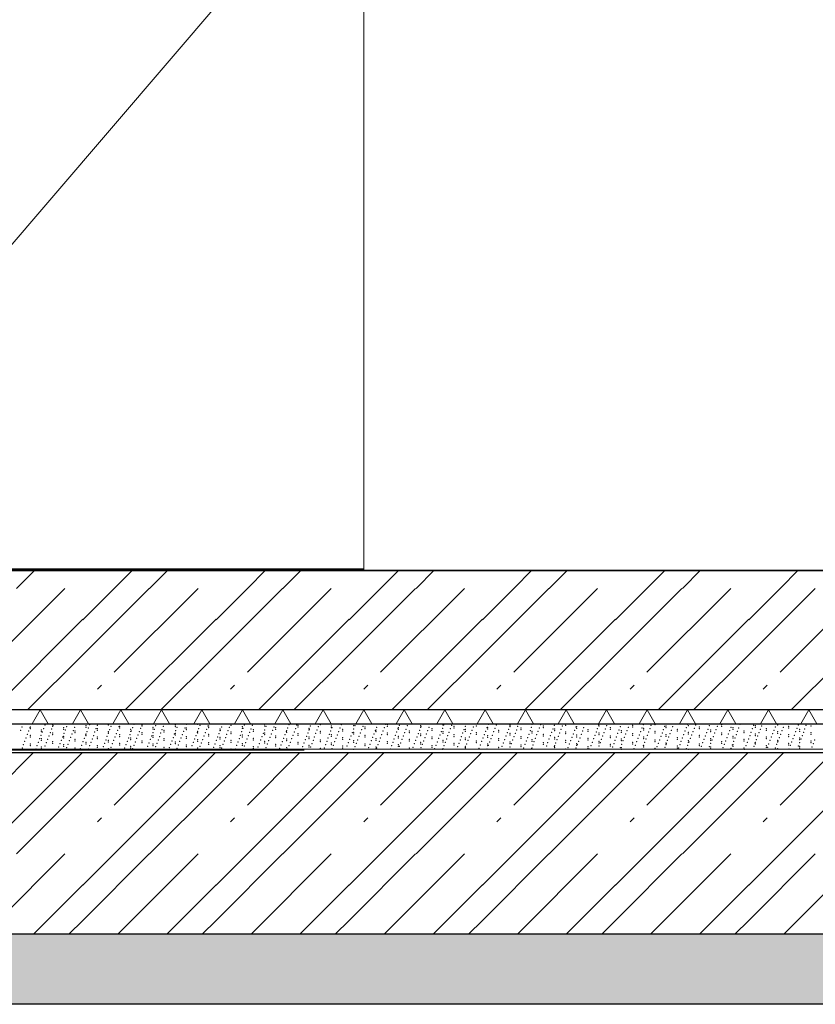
# Model space of a CAD drawing. Header units: millimetres. Extents: x 1798021 to 1815325, y -2500 to 6534.
# Tile 19 of 98: x 1804906 to 1806042, y -120 to 1285. Entities that reach past the tile are written whole.
import ezdxf

# ---------------------------------------------------------------- set-up
doc = ezdxf.new("R2010")
doc.units = ezdxf.units.MM
doc.header["$MEASUREMENT"] = 0
doc.linetypes.add('Wipeout_Contour', pattern=[1000, 0, -1000])
for name, color, linetype in [('2 - ČÁRA HLAVNÍ.2D', 7, 'Continuous'), ('3 - ZÁKLADOVÉ DESKY.3D', 7, 'Continuous'), ('4 - PODLAHY.3D', 7, 'Continuous'), ('4 - ZDIVO - STĚNY NOSNÉ.3D', 7, 'Continuous'), ('Konstrukce – Dělicí čáry vrstev', 7, 'Continuous'), ('Nové_4 - ZDIVO - STĚNY NENOSNÉ.3D', 7, 'Continuous'), ('Nové_Otvory – Dveře', 7, 'Continuous'), ('Nové_Výplně - Povrchové', 7, 'Continuous'), ('Výplně - Povrchové', 7, 'Continuous'), ('Výplně – Řezové', 7, 'Continuous')]:
    doc.layers.add(name, color=color, linetype=linetype)
doc.linetypes.add('ČÁRA HYDROIZOLACE', pattern='A,0,[2,A ŘEZ A-A´1.Shx,S=3.968254,R=0,X=0,Y=0.0125],-500,0', length=500)

# ---------------------------------------------------------------- blocks, each defined once
blk = doc.blocks.new('*X8', base_point=(1118812.4, 0))
at = {"layer": 'Výplně – Řezové', "color": 7, "linetype": 'Continuous', "lineweight": 0}
for p, q in [((1804901.9, 473.5), (1804928.4, 500)), ((1805041.3, 473.5), (1805067.8, 500)), ((1805091.9, 473.5), (1805118.4, 500)), ((1805231.3, 473.5), (1805257.8, 500)), ((1805281.9, 473.5), (1805308.4, 500)), ((1805421.3, 473.5), (1805447.8, 500)), ((1805471.9, 473.5), (1805498.4, 500)), ((1805611.3, 473.5), (1805637.8, 500)), ((1805661.9, 473.5), (1805688.4, 500)), ((1805801.3, 473.5), (1805827.8, 500)), ((1805851.9, 473.5), (1805878.4, 500)), ((1805991.3, 473.5), (1806017.8, 500)), ((1804851.3, 353.8), (1804971, 473.5)), ((1804996.6, 428.8), (1805041.3, 473.5)), ((1804996.6, 378.8), (1805091.3, 473.5)), ((1805041.3, 353.8), (1805161, 473.5)), ((1805186.6, 428.8), (1805231.3, 473.5)), ((1805186.6, 378.8), (1805281.3, 473.5)), ((1805231.3, 353.8), (1805351, 473.5)), ((1805376.6, 428.8), (1805421.3, 473.5)), ((1805376.6, 378.8), (1805471.3, 473.5)), ((1805421.3, 353.8), (1805541, 473.5)), ((1805566.6, 428.8), (1805611.3, 473.5)), ((1805566.6, 378.8), (1805661.3, 473.5)), ((1805611.3, 353.8), (1805731, 473.5)), ((1805756.6, 428.8), (1805801.3, 473.5)), ((1805756.6, 378.8), (1805851.3, 473.5)), ((1805801.3, 353.8), (1805921, 473.5)), ((1805946.6, 428.8), (1805991.3, 473.5)), ((1805946.6, 378.8), (1806041.3, 473.5)), ((1805991.3, 353.8), (1806111, 473.5)), ((1804867.2, 300), (1804996.6, 429.4)), ((1805057.2, 300), (1805186.6, 429.4)), ((1805247.2, 300), (1805376.6, 429.4)), ((1805437.2, 300), (1805566.6, 429.4)), ((1805627.2, 300), (1805756.6, 429.4)), ((1805817.2, 300), (1805946.6, 429.4)), ((1806007.2, 300), (1806136.6, 429.4)), ((1804917.8, 300), (1804996.6, 378.8)), ((1805107.8, 300), (1805186.6, 378.8)), ((1805297.8, 300), (1805376.6, 378.8)), ((1805487.8, 300), (1805566.6, 378.8)), ((1805677.8, 300), (1805756.6, 378.8)), ((1805867.8, 300), (1805946.6, 378.8)), ((1805017.3, 329.9), (1805023, 335.5)), ((1805207.3, 329.9), (1805213, 335.5)), ((1805397.3, 329.9), (1805403, 335.5)), ((1805587.3, 329.9), (1805593, 335.5)), ((1805777.3, 329.9), (1805783, 335.5)), ((1805967.3, 329.9), (1805973, 335.5))]:
    blk.add_line(p, q, dxfattribs=at)
blk = doc.blocks.new('Řez_4', base_point=(1118812.4, 0))
at = {"layer": 'Výplně – Řezové', "linetype": 'Continuous', "lineweight": 0, "true_color": 0x000000}
h = blk.add_hatch(dxfattribs=at)
h.set_pattern_fill('IZOLACE_TEPELNÁ_TUHÁ', color=18, style=0, pattern_type=2)
h.set_pattern_definition([(60, (1118812.397, 0), (-43.3012702, 25), []), (120, (1118812.397, 0), (43.3012702, 25), [])])
h.paths.add_polyline_path([(1800896.5, 300), (1800896.5, 280.3), (1812756.5, 280.3), (1812756.5, 300)])
at = {"layer": '3 - ZÁKLADOVÉ DESKY.3D', "color": 7, "linetype": 'Continuous', "lineweight": 60}
blk.add_line((1812756.5, 500), (1800896.5, 500), dxfattribs=at)
at = {"layer": '3 - ZÁKLADOVÉ DESKY.3D', "color": 7, "linetype": 'Continuous', "lineweight": 0}
blk.add_line((1812756.5, 280.3), (1800896.5, 280.3), dxfattribs=at)
at = {"layer": 'Konstrukce – Dělicí čáry vrstev', "color": 7, "linetype": 'Continuous', "lineweight": 30}
blk.add_line((1812756.5, 300), (1800896.5, 300), dxfattribs=at)
at = {"layer": '3 - ZÁKLADOVÉ DESKY.3D', "lineweight": 0}
blk.add_blockref('*X8', (1118812.4, 0), dxfattribs=at)
blk = doc.blocks.new('Řez_20', base_point=(1118812.4, 0))
at = {"color": 254, "linetype": 'Wipeout_Contour', "lineweight": 0, "ltscale": 412533108.0059386}
blk.add_wipeout([(1800920.2, 500), (1804497.5, 500), (1804497.5, 2600), (1805397.5, 2600), (1805397.5, 500), (1806676.5, 500), (1806676.5, 502.5), (1806976.5, 502.5), (1806976.5, 500), (1809927.5, 500), (1809927.5, 2600), (1810827.5, 2600), (1810827.5, 500), (1812755.5, 500), (1812755.5, 2087.6), (1811335.9, 5601.2), (1810067.7, 5400.4), (1810067.7, 5390.2), (1810003.5, 5390.2), (1809953, 5382.2), (1809956.1, 5382.2), (1809956.1, 5304.8), (1809959.7, 5298.2), (1809963, 5291.1), (1809965.8, 5283.8), (1809968.1, 5276.4), (1809970, 5268.8), (1809971.2, 5261.3), (1809972, 5253.7), (1809972.2, 5246.1), (1809971.9, 5238.7), (1809971, 5231.4), (1809969.6, 5224.3), (1809967.7, 5217.4), (1809965.2, 5210.8), (1809962.3, 5204.5), (1809958.9, 5198.5), (1809955, 5192.9), (1809950.7, 5187.8), (1809946, 5183.1), (1809940.9, 5178.9), (1809935.5, 5175.2), (1809929.7, 5172), (1809923.9, 5168.9), (1809923.7, 5168.8), (1809922.5, 5168.1), (1809834.1, 5120.8), (1809834.1, 5120.7), (1809833.9, 5120.6), (1809832.9, 5120.1), (1809826.9, 5117.5), (1809820.6, 5115.4), (1809814.1, 5114), (1809807.5, 5113.1), (1809800.7, 5112.8), (1809793.9, 5113.1), (1809787, 5114), (1809780.2, 5115.4), (1809773.3, 5117.5), (1809766.6, 5120.1), (1809760, 5123.3), (1809753.6, 5127), (1809747.4, 5131.2), (1809741.4, 5135.9), (1809735.7, 5141.1), (1809730.3, 5146.6), (1809725.3, 5152.6), (1809720.7, 5158.9), (1809716.5, 5165.5), (1809712.7, 5172.4), (1809709.4, 5179.5), (1809706.6, 5186.8), (1809704.3, 5194.2), (1809702.5, 5201.8), (1809701.2, 5209.4), (1809700.4, 5216.9), (1809700.2, 5224.5), (1809700.6, 5231.9), (1809701.4, 5239.2), (1809702.8, 5246.3), (1809704.8, 5253.2), (1809707.2, 5259.8), (1809710.1, 5266.1), (1809713.5, 5272.1), (1809717.4, 5277.7), (1809721.7, 5282.8), (1809726.4, 5287.5), (1809731.5, 5291.7), (1809736.9, 5295.4), (1809742.7, 5298.6), (1809743.7, 5299.1), (1809743.7, 5299.1), (1809743.9, 5299.2), (1809774.4, 5315.6), (1809774.4, 5353.9), (1809533.3, 5315.7), (1809533.3, 5305.9), (1809535.7, 5302.8), (1809540.2, 5296.5), (1809544.5, 5289.9), (1809548.4, 5283.2), (1809552, 5276.5), (1809555.2, 5269.7), (1809558, 5262.9), (1809560.4, 5256.1), (1809562.4, 5249.5), (1809563.9, 5242.9), (1809565, 5236.6), (1809565.6, 5230.4), (1809565.8, 5224.4), (1809565.5, 5218.8), (1809564.7, 5213.4), (1809563.5, 5208.5), (1809561.8, 5203.8), (1809559.7, 5199.6), (1809557.2, 5195.9), (1809554.3, 5192.5), (1809550.9, 5189.7), (1809543, 5183.7), (1809542, 5183.1), (1809541, 5182.2), (1809419.6, 5090.7), (1809419.4, 5090.6), (1809419.2, 5090.4), (1809417.9, 5089.4), (1809414.2, 5087.1), (1809410.2, 5085.2), (1809405.8, 5083.9), (1809401.2, 5083.1), (1809396.2, 5082.8), (1809391.1, 5083.1), (1809385.7, 5083.9), (1809380.2, 5085.2), (1809374.5, 5087.1), (1809368.7, 5089.4), (1809362.9, 5092.3), (1809357, 5095.6), (1809351.1, 5099.4), (1809345.3, 5103.6), (1809339.6, 5108.2), (1809333.9, 5113.2), (1809328.4, 5118.5), (1809323.1, 5124.2), (1809318, 5130.1), (1809313.2, 5136.3), (1809308.6, 5142.7), (1809304.4, 5149.2), (1809300.4, 5155.9), (1809296.9, 5162.6), (1809293.7, 5169.4), (1809290.8, 5176.2), (1809288.5, 5183), (1809286.5, 5189.7), (1809285, 5196.2), (1809283.9, 5202.6), (1809283.3, 5208.8), (1809283.1, 5214.7), (1809283.4, 5220.3), (1809284.2, 5225.7), (1809285.4, 5230.7), (1809287.1, 5235.3), (1809289.2, 5239.5), (1809291.7, 5243.3), (1809294.6, 5246.6), (1809297.9, 5249.5), (1809299.3, 5250.5), (1809299.4, 5250.6), (1809299.6, 5250.7), (1809346.7, 5286.2), (1809231.4, 5267.9), (1809234, 5262.9), (1809237.3, 5256.1), (1809240.4, 5249.5), (1809243.3, 5242.9), (1809245.8, 5236.6), (1809248, 5230.4), (1809249.9, 5224.4), (1809251.5, 5218.8), (1809252.7, 5213.4), (1809253.6, 5208.5), (1809254.1, 5203.8), (1809254.3, 5199.6), (1809254.1, 5195.9), (1809253.6, 5192.5), (1809252.7, 5189.7), (1809251.5, 5187.3), (1809249.9, 5185.5), (1809248, 5184.2), (1809238.2, 5178.2), (1809237.6, 5178), (1809235.8, 5176.7), (1809086.8, 5085.2), (1809086.7, 5085.1), (1809086.4, 5084.9), (1809084.8, 5083.9), (1809082.6, 5083.1), (1809080, 5082.8), (1809077.2, 5083.1), (1809074.1, 5083.9), (1809070.7, 5085.2), (1809067.2, 5087.1), (1809063.4, 5089.4), (1809059.4, 5092.3), (1809055.2, 5095.6), (1809051, 5099.4), (1809046.6, 5103.6), (1809042.1, 5108.2), (1809037.5, 5113.2), (1809033, 5118.5), (1809028.4, 5124.2), (1809023.9, 5130.1), (1809019.4, 5136.3), (1809015, 5142.7), (1809010.8, 5149.2), (1809006.6, 5155.9), (1809002.6, 5162.6), (1808998.8, 5169.4), (1808995.3, 5176.2), (1808991.9, 5183), (1808988.8, 5189.7), (1808986, 5196.2), (1808983.5, 5202.6), (1808981.2, 5208.8), (1808979.3, 5214.7), (1808977.8, 5220.3), (1808976.5, 5225.7), (1808976.2, 5227.5), (1803604.6, 4376.7)], dxfattribs=at).dxf.layer = 'Nové_Výplně - Povrchové'
blk = doc.blocks.new('Řez_21', base_point=(1118812.4, 0))
at = {"layer": 'Nové_Otvory – Dveře', "color": 181, "linetype": 'Continuous', "lineweight": 0, "true_color": 0x9e3eff}
blk.add_line((1805397.5, 500), (1805397.5, 2600), dxfattribs=at)
at = {"layer": 'Nové_Otvory – Dveře', "color": 5, "linetype": 'Continuous', "lineweight": 0, "true_color": 0x1c1cff}
blk.add_line((1804497.5, 500), (1805334.5, 1476.5), dxfattribs=at)
blk = doc.blocks.new('Řez_40', base_point=(1118812.4, 0))
at = {"color": 254, "linetype": 'Wipeout_Contour', "lineweight": 0, "ltscale": 7215346.05365403}
blk.add_wipeout([(1800896.5, 280.3), (1800896.5, 279.8), (1806776.5, 279.8), (1806776.5, 280.3)], dxfattribs=at).dxf.layer = 'Výplně - Povrchové'
blk = doc.blocks.new('*X61', base_point=(1118812.4, 0))
at = {"layer": 'Výplně – Řezové', "color": 7, "linetype": 'Continuous', "lineweight": 0}
for p, q in [((1804851.3, 94.7), (1804995.5, 238.9)), ((1804851.3, 164.4), (1804925.8, 238.9)), ((1804996.6, 189.4), (1805046.1, 238.9)), ((1805041.3, 94.7), (1805185.5, 238.9)), ((1805041.3, 164.4), (1805115.8, 238.9)), ((1805186.6, 189.4), (1805236.1, 238.9)), ((1805231.3, 94.7), (1805375.5, 238.9)), ((1805231.3, 164.4), (1805305.8, 238.9)), ((1805376.6, 189.4), (1805426.1, 238.9)), ((1805421.3, 94.7), (1805565.5, 238.9)), ((1805421.3, 164.4), (1805495.8, 238.9)), ((1805566.6, 189.4), (1805616.1, 238.9)), ((1805611.3, 94.7), (1805755.5, 238.9)), ((1805611.3, 164.4), (1805685.8, 238.9)), ((1805756.6, 189.4), (1805806.1, 238.9)), ((1805801.3, 94.7), (1805945.5, 238.9)), ((1805801.3, 164.4), (1805875.8, 238.9)), ((1805946.6, 189.4), (1805996.1, 238.9)), ((1805991.3, 94.7), (1806135.5, 238.9)), ((1805991.3, 164.4), (1806065.8, 238.9)), ((1804901.9, 94.7), (1804996.6, 189.4)), ((1805091.9, 94.7), (1805186.6, 189.4)), ((1805281.9, 94.7), (1805376.6, 189.4)), ((1805471.9, 94.7), (1805566.6, 189.4)), ((1805661.9, 94.7), (1805756.6, 189.4)), ((1805851.9, 94.7), (1805946.6, 189.4)), ((1805017.3, 140.5), (1805023, 146.1)), ((1805207.3, 140.5), (1805213, 146.1)), ((1805397.3, 140.5), (1805403, 146.1)), ((1805587.3, 140.5), (1805593, 146.1)), ((1805777.3, 140.5), (1805783, 146.1)), ((1805967.3, 140.5), (1805973, 146.1)), ((1804856.5, -19.7), (1804971, 94.7)), ((1804996.6, 50), (1805041.3, 94.7)), ((1804996.6, 0), (1805091.3, 94.7)), ((1805046.5, -19.7), (1805161, 94.7)), ((1805186.6, 50), (1805231.3, 94.7)), ((1805186.6, 0), (1805281.3, 94.7)), ((1805236.5, -19.7), (1805351, 94.7)), ((1805376.6, 50), (1805421.3, 94.7)), ((1805376.6, 0), (1805471.3, 94.7)), ((1805426.5, -19.7), (1805541, 94.7)), ((1805566.6, 50), (1805611.3, 94.7)), ((1805566.6, 0), (1805661.3, 94.7)), ((1805616.5, -19.7), (1805731, 94.7)), ((1805756.6, 50), (1805801.3, 94.7)), ((1805756.6, 0), (1805851.3, 94.7)), ((1805806.5, -19.7), (1805921, 94.7)), ((1805946.6, 50), (1805991.3, 94.7)), ((1805946.6, 0), (1806041.3, 94.7)), ((1805996.5, -19.7), (1806111, 94.7)), ((1804926.2, -19.7), (1804996.6, 50.6)), ((1805116.2, -19.7), (1805186.6, 50.6)), ((1805306.2, -19.7), (1805376.6, 50.6)), ((1805496.2, -19.7), (1805566.6, 50.6)), ((1805686.2, -19.7), (1805756.6, 50.6)), ((1805876.2, -19.7), (1805946.6, 50.6)), ((1804976.8, -19.7), (1804996.6, 0)), ((1805166.8, -19.7), (1805186.6, 0)), ((1805356.8, -19.7), (1805376.6, 0)), ((1805546.8, -19.7), (1805566.6, 0)), ((1805736.8, -19.7), (1805756.6, 0)), ((1805926.8, -19.7), (1805946.6, 0))]:
    blk.add_line(p, q, dxfattribs=at)
blk = doc.blocks.new('Řez_41', base_point=(1118812.4, 0))
at = {"layer": 'Výplně – Řezové', "linetype": 'Continuous', "lineweight": 0, "true_color": 0x000000}
h = blk.add_hatch(dxfattribs=at)
h.set_pattern_fill('BETON_PROSTÝ__16_20', color=18, style=0, pattern_type=2)
h.set_pattern_definition([(45, (1118812.4, 0), (-91.923878, 91.923878), [97.499996, -32.499999, 0, -32.499999]), (45, (1118823.89, 103.41), (-91.923878, 91.923878), [97.499996, -32.499999, 0, -32.499999])])
h.paths.add_polyline_path([(1800896.5, -119.7), (1800896.5, -219.7), (1802987.9, -219.7), (1803087.9, -119.7), (1810865.1, -119.7), (1810965.1, -219.7), (1812556.5, -219.7), (1812556.5, -119.7), (1811006.5, -119.7), (1810906.5, -19.7), (1803046.5, -19.7), (1802946.5, -119.7)])
at = {"layer": 'Konstrukce – Dělicí čáry vrstev', "color": 7, "linetype": 'Continuous', "lineweight": 30}
for p, q in [((1809176, 238.9), (1804477, 238.9)), ((1810906.5, -19.7), (1803046.5, -19.7)), ((1810865.1, -119.7), (1803087.9, -119.7))]:
    blk.add_line(p, q, dxfattribs=at)
at = {"layer": '3 - ZÁKLADOVÉ DESKY.3D', "lineweight": 0}
blk.add_blockref('*X61', (1118812.4, 0), dxfattribs=at)
blk = doc.blocks.new('*X71', base_point=(1118812.4, 0))
at = {"layer": 'Výplně – Řezové', "color": 7, "linetype": 'Continuous', "lineweight": 0}
blk.add_line((1804812.4, 242.9), (1805312.4, 242.9), dxfattribs=at)
blk = doc.blocks.new('Řez_46', base_point=(1118812.4, 0))
at = {"layer": '4 - PODLAHY.3D', "color": 181, "linetype": 'Continuous', "lineweight": 15, "true_color": 0x9e3eff}
blk.add_line((1809176.3, 243.9), (1804476.7, 243.9), dxfattribs=at)
at = {"layer": '4 - PODLAHY.3D', "lineweight": 0}
blk.add_blockref('*X71', (1118812.4, 0), dxfattribs=at)
blk = doc.blocks.new('Řez_47', base_point=(1118812.4, 0))
at = {"color": 254, "linetype": 'Wipeout_Contour', "lineweight": 0, "ltscale": 7218925.622036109}
blk.add_wipeout([(1800896.5, 279.8), (1804476.7, 243.9), (1806776.5, 243.9), (1806776.5, 279.8)], dxfattribs=at).dxf.layer = 'Výplně - Povrchové'
at = {"layer": '4 - PODLAHY.3D', "color": 181, "linetype": 'Continuous', "lineweight": 30, "true_color": 0x9e3eff}
blk.add_line((1806776.5, 279.8), (1800896.5, 279.8), dxfattribs=at)
at = {"layer": '4 - PODLAHY.3D', "color": 7, "linetype": 'Continuous', "lineweight": 0}
for p in [(1804908.1, 270.9), (1804910, 275.7), (1804919.4, 270.1), (1804921.3, 274.9), (1804921.7, 275.8), (1804921.7, 273.4), (1804937.6, 271.4), (1804937.6, 269), (1804938.9, 268.7), (1804940.8, 273.6), (1804942.6, 278.4), (1804950.2, 267.9), (1804952.1, 272.8), (1804953.5, 279.1), (1804953.5, 276.6), (1804953.5, 267), (1804953.9, 277.7), (1804969.4, 274.6), (1804969.4, 272.2), (1804971.5, 271.4), (1804973.4, 276.3), (1804982.8, 270.6), (1804984.7, 275.5), (1804985.3, 270.2), (1804985.3, 267.8), (1805001.2, 277.8), (1805001.2, 275.4), (1805002.3, 269.3), (1805004.2, 274.2), (1805006.1, 279), (1805013.6, 268.5), (1805015.5, 273.4), (1805017.2, 273.4), (1805017.2, 271), (1805017.3, 278.2), (1805033.1, 278.6), (1805033.1, 269), (1805033.1, 267.2), (1805035, 272), (1805036.8, 276.9), (1805046.3, 271.2), (1805048.1, 276.1), (1805049, 276.6), (1805049, 274.2), (1805064.9, 272.2), (1805064.9, 269.8), (1805065.8, 269.9), (1805067.6, 274.7), (1805069.5, 279.6), (1805077, 269.1), (1805078.9, 274), (1805080.8, 278.8), (1805080.8, 277.4), (1805080.8, 267.8), (1805096.5, 267.7), (1805096.7, 275.4), (1805096.7, 273), (1805098.4, 272.6), (1805100.3, 277.5), (1805107.8, 267), (1805109.7, 271.8), (1805111.6, 276.7), (1805112.6, 271), (1805112.6, 268.6), (1805128.5, 278.6), (1805128.5, 276.2), (1805129.2, 270.5), (1805131.1, 275.3), (1805140.5, 269.7), (1805142.3, 274.5), (1805144.2, 279.4), (1805144.4, 274.2), (1805144.4, 271.8), (1805160, 268.3), (1805160.3, 279.5), (1805160.3, 269.8), (1805160.3, 267.4), (1805161.8, 273.2), (1805163.7, 278.1), (1805171.3, 267.5), (1805173.1, 272.4), (1805175, 277.3), (1805176.3, 277.4), (1805176.3, 275), (1805192.2, 273), (1805192.2, 270.6), (1805192.6, 271), (1805194.5, 275.9), (1805203.9, 270.3), (1805205.8, 275.1), (1805208.1, 278.2), (1805208.1, 268.6), (1805223.4, 268.9), (1805224, 276.2), (1805224, 273.8), (1805225.3, 273.8), (1805227.1, 278.6), (1805234.7, 268.1), (1805236.6, 273), (1805238.4, 277.9), (1805239.9, 271.8), (1805239.9, 269.4), (1805255.8, 279.5), (1805255.8, 277), (1805255.8, 267.4), (1805256, 271.6), (1805257.9, 276.5), (1805267.3, 270.8), (1805269.2, 275.7), (1805271.7, 275), (1805271.7, 272.6), (1805286.8, 269.5), (1805287.6, 270.6), (1805287.6, 268.2), (1805288.7, 274.4), (1805290.6, 279.2), (1805298.1, 268.7), (1805300, 273.6), (1805301.8, 278.4), (1805303.5, 278.2), (1805303.5, 275.8), (1805317.6, 267.4), (1805319.4, 273.8), (1805319.4, 271.4), (1805319.5, 272.2), (1805321.3, 277.1), (1805330.8, 271.4), (1805332.6, 276.3), (1805335.4, 279.1), (1805335.4, 269.4), (1805335.4, 267), (1805350.3, 270.1), (1805351.3, 277), (1805351.3, 274.6), (1805352.1, 274.9), (1805361.5, 269.3), (1805363.4, 274.2), (1805365.3, 279), (1805367.2, 272.6), (1805367.2, 270.2), (1805381, 267.9), (1805382.9, 272.8), (1805383.1, 277.8), (1805383.1, 268.2), (1805384.8, 277.7), (1805392.3, 267.2), (1805394.2, 272), (1805396.1, 276.9), (1805399, 275.8), (1805399, 273.4), (1805413.7, 270.7), (1805414.9, 271.4), (1805414.9, 269), (1805415.6, 275.5), (1805425, 269.9), (1805426.8, 274.7), (1805428.7, 279.6), (1805430.8, 279.1), (1805430.8, 276.6), (1805430.8, 267), (1805444.5, 268.5), (1805446.3, 273.4), (1805446.7, 274.6), (1805446.7, 272.2), (1805448.2, 278.2), (1805455.8, 267.7), (1805457.6, 272.6), (1805459.5, 277.5), (1805462.6, 270.2), (1805462.6, 267.8), (1805477.1, 271.2), (1805478.5, 277.8), (1805478.5, 275.4), (1805479, 276.1), (1805488.4, 270.5), (1805490.3, 275.3), (1805494.5, 273.4), (1805494.5, 271), (1805507.9, 269.1), (1805509.8, 274), (1805510.4, 278.6), (1805510.4, 269), (1805511.6, 278.8), (1805519.2, 268.3), (1805521.1, 273.2), (1805522.9, 278), (1805526.3, 276.6), (1805526.3, 274.2), (1805538.7, 267), (1805540.5, 271.8), (1805542.2, 272.2), (1805542.2, 269.8), (1805542.4, 276.7), (1805551.8, 271), (1805553.7, 275.9), (1805558.1, 277.4), (1805558.1, 267.8), (1805571.3, 269.7), (1805573.2, 274.6), (1805574, 275.4), (1805574, 273), (1805575.1, 279.4), (1805582.6, 268.9), (1805584.5, 273.8), (1805586.3, 278.6), (1805589.9, 271), (1805589.9, 268.6), (1805602.1, 267.5), (1805604, 272.4), (1805605.8, 278.6), (1805605.8, 277.3), (1805605.8, 276.2), (1805615.3, 271.6), (1805617.1, 276.5), (1805621.7, 274.2), (1805621.7, 271.8), (1805634.8, 270.3), (1805636.6, 275.1), (1805637.6, 279.5), (1805637.6, 269.8), (1805637.6, 267.4), (1805646, 269.5), (1805647.9, 274.4), (1805649.8, 279.2), (1805653.6, 277.4), (1805653.6, 275), (1805665.5, 268.1), (1805667.4, 273), (1805669.3, 277.9), (1805669.5, 273), (1805669.5, 270.6), (1805676.8, 267.3), (1805678.7, 272.2), (1805680.6, 277.1), (1805685.4, 278.2), (1805685.4, 268.6), (1805698.2, 270.9), (1805700.1, 275.7), (1805701.3, 276.2), (1805701.3, 273.8), (1805709.5, 270.1), (1805711.3, 274.9), (1805717.2, 271.8), (1805717.2, 269.4), (1805729, 268.7), (1805730.8, 273.6), (1805732.7, 278.4), (1805733.1, 279.5), (1805733.1, 277), (1805733.1, 267.4), (1805740.3, 267.9), (1805742.1, 272.8), (1805744, 277.7), (1805749, 275), (1805749, 272.6), (1805761.6, 271.4), (1805763.5, 276.3), (1805764.9, 270.6), (1805764.9, 268.2), (1805772.9, 270.7), (1805774.8, 275.5), (1805780.8, 278.2), (1805780.8, 275.8), (1805792.4, 269.3), (1805794.3, 274.2), (1805796.1, 279), (1805796.7, 273.8), (1805796.7, 271.4), (1805803.7, 268.5), (1805805.6, 273.4), (1805807.4, 278.2), (1805812.7, 279.1), (1805812.7, 269.4), (1805812.7, 267), (1805823.2, 267.2), (1805825, 272), (1805826.9, 276.9), (1805828.6, 277), (1805828.6, 274.6), (1805836.3, 271.2), (1805838.2, 276.1), (1805844.5, 272.6), (1805844.5, 270.2), (1805855.8, 269.9), (1805857.7, 274.7), (1805859.6, 279.6), (1805860.4, 277.8), (1805860.4, 268.2), (1805867.1, 269.1), (1805869, 274), (1805870.8, 278.8), (1805876.3, 275.8), (1805876.3, 273.4), (1805886.6, 267.7), (1805888.5, 272.6), (1805890.3, 277.5), (1805892.2, 271.4), (1805892.2, 269), (1805897.9, 267), (1805899.8, 271.8), (1805901.6, 276.7), (1805908.1, 279.1), (1805908.1, 276.6), (1805908.1, 267), (1805919.3, 270.5), (1805921.1, 275.3), (1805924, 274.6), (1805924, 272.2), (1805930.5, 269.7), (1805932.4, 274.5), (1805934.3, 279.4), (1805939.9, 270.2), (1805939.9, 267.8), (1805950, 268.3), (1805951.9, 273.2), (1805953.8, 278.1), (1805955.8, 277.8), (1805955.8, 275.4), (1805961.3, 267.5), (1805963.2, 272.4), (1805965.1, 277.3), (1805971.8, 273.4), (1805971.8, 271), (1805982.7, 271.1), (1805984.6, 275.9), (1805987.7, 278.6), (1805987.7, 269), (1805994, 270.3), (1805995.8, 275.1), (1806003.6, 276.6), (1806003.6, 274.2), (1806013.5, 268.9), (1806015.3, 273.8), (1806017.2, 278.6), (1806019.5, 272.2), (1806019.5, 269.8), (1806024.8, 268.1), (1806026.6, 273), (1806028.5, 277.9), (1806035.4, 277.4), (1806035.4, 267.8), (1804913.8, 255.5), (1804915.7, 260.3), (1804917.5, 265.2), (1804921.7, 263.8), (1804921.7, 261.3), (1804933.3, 254.1), (1804935.2, 259), (1804937, 263.8), (1804937.6, 259.3), (1804937.6, 256.9), (1804944.6, 253.3), (1804946.5, 258.2), (1804948.3, 263.1), (1804953.5, 264.6), (1804953.5, 254.9), (1804966, 256.8), (1804967.8, 261.7), (1804969.4, 262.5), (1804969.4, 260.1), (1804969.7, 266.6), (1804977.2, 256.1), (1804979.1, 260.9), (1804981, 265.8), (1804985.3, 258.1), (1804985.3, 255.7), (1804996.7, 254.7), (1804998.6, 259.6), (1805000.5, 264.4), (1805001.2, 265.8), (1805001.2, 263.4), (1805001.2, 253.7), (1805008, 253.9), (1805009.9, 258.8), (1805011.8, 263.6), (1805017.2, 261.3), (1805017.2, 258.9), (1805029.4, 257.4), (1805031.2, 262.3), (1805033.1, 266.6), (1805033.1, 256.9), (1805033.1, 254.5), (1805040.7, 256.6), (1805042.5, 261.5), (1805044.4, 266.4), (1805049, 264.6), (1805049, 262.1), (1805060.2, 255.3), (1805062, 260.1), (1805063.9, 265), (1805064.9, 260.1), (1805064.9, 257.7), (1805071.5, 254.5), (1805073.3, 259.4), (1805075.2, 264.2), (1805080.8, 265.4), (1805080.8, 255.7), (1805080.8, 253.3), (1805090.9, 253.1), (1805092.8, 258), (1805094.7, 262.9), (1805096.7, 263.4), (1805096.7, 260.9), (1805104.1, 257.2), (1805106, 262.1), (1805112.6, 258.9), (1805112.6, 256.5), (1805123.6, 255.9), (1805125.5, 260.7), (1805127.3, 265.6), (1805128.5, 266.6), (1805128.5, 264.2), (1805128.5, 254.5), (1805134.9, 255.1), (1805136.7, 259.9), (1805138.6, 264.8), (1805144.4, 262.1), (1805144.4, 259.7), (1805154.4, 253.7), (1805156.2, 258.6), (1805158.1, 263.5), (1805160.3, 257.7), (1805160.3, 255.3), (1805165.7, 252.9), (1805167.5, 257.8), (1805169.4, 262.7), (1805176.3, 265.4), (1805176.3, 262.9), (1805176.3, 253.3), (1805187, 256.5), (1805188.9, 261.3), (1805190.8, 266.2), (1805192.2, 260.9), (1805192.2, 258.5), (1805198.3, 255.7), (1805200.2, 260.5), (1805202, 265.4), (1805208.1, 266.2), (1805208.1, 256.5), (1805208.1, 254.1), (1805217.8, 254.3), (1805219.7, 259.2), (1805221.5, 264), (1805224, 264.2), (1805224, 261.7), (1805229.1, 253.5), (1805231, 258.4), (1805232.8, 263.3), (1805239.9, 259.7), (1805239.9, 257.3), (1805250.5, 257), (1805252.3, 261.9), (1805254.2, 266.8), (1805255.8, 265), (1805255.8, 255.3), (1805255.8, 252.9), (1805261.7, 256.3), (1805263.6, 261.1), (1805265.5, 266), (1805271.7, 262.9), (1805271.7, 260.5), (1805281.2, 254.9), (1805283.1, 259.8), (1805285, 264.6), (1805287.6, 258.5), (1805287.6, 256.1), (1805292.5, 254.1), (1805294.4, 259), (1805296.3, 263.8), (1805303.5, 266.2), (1805303.5, 263.8), (1805303.5, 254.1), (1805313.9, 257.6), (1805315.7, 262.5), (1805319.4, 261.7), (1805319.4, 259.3), (1805325.2, 256.8), (1805327, 261.7), (1805328.9, 266.6), (1805335.4, 257.3), (1805335.4, 254.9), (1805344.7, 255.5), (1805346.5, 260.3), (1805348.4, 265.2), (1805351.3, 265), (1805351.3, 262.5), (1805351.3, 252.9), (1805355.9, 254.7), (1805357.8, 259.6), (1805359.7, 264.4), (1805367.2, 260.5), (1805367.2, 258.1), (1805375.4, 253.3), (1805377.3, 258.2), (1805379.2, 263.1), (1805383.1, 265.8), (1805383.1, 256.1), (1805383.1, 253.7), (1805388.6, 257.4), (1805390.5, 262.3), (1805399, 263.8), (1805399, 261.3), (1805408.1, 256.1), (1805410, 260.9), (1805411.8, 265.8), (1805414.9, 259.3), (1805414.9, 256.9), (1805419.4, 255.3), (1805421.2, 260.1), (1805423.1, 265), (1805430.8, 264.6), (1805430.8, 254.9), (1805438.9, 253.9), (1805440.7, 258.8), (1805442.6, 263.7), (1805446.7, 262.5), (1805446.7, 260.1), (1805450.2, 253.1), (1805452, 258), (1805453.9, 262.9), (1805462.6, 258.1), (1805462.6, 255.7), (1805471.5, 256.7), (1805473.4, 261.5), (1805475.3, 266.4), (1805478.5, 265.8), (1805478.5, 263.4), (1805478.5, 253.7), (1805482.8, 255.9), (1805484.7, 260.7), (1805486.5, 265.6), (1805494.5, 261.3), (1805494.5, 258.9), (1805502.3, 254.5), (1805504.2, 259.4), (1805506, 264.2), (1805510.4, 266.6), (1805510.4, 256.9), (1805510.4, 254.5), (1805513.6, 253.7), (1805515.5, 258.6), (1805517.3, 263.5), (1805526.3, 264.6), (1805526.3, 262.1), (1805535, 257.2), (1805536.8, 262.1), (1805542.2, 260.1), (1805542.2, 257.7), (1805546.2, 256.5), (1805548.1, 261.3), (1805550, 266.2), (1805558.1, 265.4), (1805558.1, 255.7), (1805558.1, 253.3), (1805565.7, 255.1), (1805567.6, 260), (1805569.5, 264.8), (1805574, 263.4), (1805574, 260.9), (1805577, 254.3), (1805578.9, 259.2), (1805580.8, 264), (1805589.9, 258.9), (1805589.9, 256.5), (1805596.5, 253), (1805598.4, 257.8), (1805600.2, 262.7), (1805605.8, 266.6), (1805605.8, 264.2), (1805605.8, 254.5), (1805609.7, 257), (1805611.5, 261.9), (1805613.4, 266.8), (1805621.7, 262.1), (1805621.7, 259.7), (1805629.2, 255.7), (1805631, 260.5), (1805632.9, 265.4), (1805637.6, 257.7), (1805637.6, 255.3), (1805640.4, 254.9), (1805642.3, 259.8), (1805644.2, 264.6), (1805653.6, 265.4), (1805653.6, 262.9), (1805653.6, 253.3), (1805659.9, 253.5), (1805661.8, 258.4), (1805663.7, 263.3), (1805669.5, 260.9), (1805669.5, 258.5), (1805673.1, 257.6), (1805675, 262.5), (1805685.4, 266.2), (1805685.4, 256.5), (1805685.4, 254.1), (1805692.6, 256.3), (1805694.5, 261.1), (1805696.3, 266), (1805701.3, 264.2), (1805701.3, 261.7), (1805703.9, 255.5), (1805705.7, 260.3), (1805707.6, 265.2), (1805717.2, 259.7), (1805717.2, 257.3), (1805723.4, 254.1), (1805725.2, 259), (1805727.1, 263.9), (1805733.1, 265), (1805733.1, 255.3), (1805733.1, 252.9), (1805734.7, 253.3), (1805736.5, 258.2), (1805738.4, 263.1), (1805749, 262.9), (1805749, 260.5), (1805756, 256.8), (1805757.9, 261.7), (1805759.8, 266.6), (1805764.9, 258.5), (1805764.9, 256.1), (1805767.3, 256.1), (1805769.2, 260.9), (1805771, 265.8), (1805780.8, 266.2), (1805780.8, 263.8), (1805780.8, 254.1), (1805786.8, 254.7), (1805788.7, 259.6), (1805790.5, 264.4), (1805796.7, 261.7), (1805796.7, 259.3), (1805798.1, 253.9), (1805800, 258.8), (1805801.8, 263.7), (1805812.7, 257.3), (1805812.7, 254.9), (1805819.4, 257.4), (1805821.3, 262.3), (1805828.6, 265), (1805828.6, 262.5), (1805828.6, 252.9), (1805830.7, 256.6), (1805832.6, 261.5), (1805834.5, 266.4), (1805844.5, 260.5), (1805844.5, 258.1), (1805850.2, 255.3), (1805852.1, 260.2), (1805854, 265), (1805860.4, 265.8), (1805860.4, 256.1), (1805860.4, 253.7), (1805861.5, 254.5), (1805863.4, 259.4), (1805865.2, 264.2), (1805876.3, 263.8), (1805876.3, 261.3), (1805881, 253.2), (1805882.9, 258), (1805884.7, 262.9), (1805892.2, 259.3), (1805892.2, 256.9), (1805894.2, 257.2), (1805896, 262.1), (1805908.1, 264.6), (1805908.1, 254.9), (1805913.7, 255.9), (1805915.5, 260.7), (1805917.4, 265.6), (1805924, 262.5), (1805924, 260.1), (1805924.9, 255.1), (1805926.8, 260), (1805928.7, 264.8), (1805939.9, 258.1), (1805939.9, 255.7), (1805944.4, 253.7), (1805946.3, 258.6), (1805948.2, 263.5), (1805955.7, 253), (1805955.8, 265.8), (1805955.8, 263.4), (1805955.8, 253.7), (1805957.6, 257.8), (1805959.5, 262.7), (1805971.8, 261.3), (1805971.8, 258.9), (1805977.1, 256.5), (1805979, 261.3), (1805980.8, 266.2), (1805987.7, 266.6), (1805987.7, 256.9), (1805987.7, 254.5), (1805988.4, 255.7), (1805990.2, 260.5), (1805992.1, 265.4), (1806003.6, 264.6), (1806003.6, 262.1), (1806007.9, 254.3), (1806009.7, 259.2), (1806011.6, 264), (1806019.2, 253.5), (1806019.5, 260.1), (1806019.5, 257.7), (1806021, 258.4), (1806022.9, 263.3), (1806035.4, 265.4), (1806035.4, 255.7), (1806035.4, 253.3), (1806040.5, 257), (1804910.1, 245.7), (1804911.9, 250.6), (1804921.7, 251.7), (1804921.7, 249.3), (1804929.6, 244.4), (1804931.4, 249.3), (1804937.6, 247.2), (1804937.6, 244.8), (1804942.7, 248.5), (1804953.5, 252.5), (1804962.2, 247.1), (1804964.1, 252), (1804969.4, 250.5), (1804969.4, 248.1), (1804973.5, 246.3), (1804975.4, 251.2), (1804985.3, 246), (1804993, 245), (1804994.9, 249.8), (1805001.2, 251.3), (1805004.3, 244.2), (1805006.2, 249.1), (1805017.2, 249.3), (1805017.2, 246.8), (1805025.7, 247.7), (1805027.5, 252.6), (1805033.1, 244.8), (1805036.9, 246.9), (1805038.8, 251.8), (1805049, 252.5), (1805049, 250.1), (1805056.4, 245.6), (1805058.3, 250.4), (1805064.9, 248.1), (1805064.9, 245.6), (1805067.7, 244.8), (1805069.6, 249.6), (1805089.1, 248.3), (1805096.7, 251.3), (1805096.7, 248.9), (1805100.4, 247.5), (1805102.2, 252.4), (1805112.6, 246.8), (1805112.6, 244.4), (1805119.9, 246.1), (1805121.7, 251), (1805128.5, 252.1), (1805131.1, 245.4), (1805133, 250.2), (1805144.4, 250.1), (1805144.4, 247.6), (1805150.6, 244), (1805152.5, 248.9), (1805160.3, 245.6), (1805163.8, 248.1), (1805176.3, 250.9), (1805183.3, 246.7), (1805185.2, 251.6), (1805192.2, 248.9), (1805192.2, 246.4), (1805194.6, 245.9), (1805196.4, 250.8), (1805208.1, 244.4), (1805214.1, 244.6), (1805215.9, 249.4), (1805224, 252.1), (1805224, 249.7), (1805227.2, 248.7), (1805239.9, 247.6), (1805239.9, 245.2), (1805246.7, 247.3), (1805248.6, 252.2), (1805258, 246.5), (1805259.9, 251.4), (1805271.7, 250.9), (1805271.7, 248.5), (1805277.5, 245.2), (1805279.4, 250), (1805287.6, 246.4), (1805287.6, 244), (1805288.8, 244.4), (1805290.7, 249.2), (1805303.5, 251.7), (1805310.1, 247.9), (1805312, 252.8), (1805319.4, 249.7), (1805319.4, 247.2), (1805321.4, 247.1), (1805323.3, 252), (1805335.4, 245.2), (1805340.9, 245.8), (1805342.8, 250.6), (1805351.3, 250.5), (1805352.2, 245), (1805354.1, 249.8), (1805367.2, 248.5), (1805367.2, 246), (1805373.6, 248.5), (1805383.1, 244), (1805384.9, 247.7), (1805386.7, 252.6), (1805399, 251.7), (1805399, 249.3), (1805404.4, 246.3), (1805406.2, 251.2), (1805414.9, 247.2), (1805414.9, 244.8), (1805415.6, 245.6), (1805417.5, 250.4), (1805430.8, 252.5), (1805435.1, 244.2), (1805437, 249.1), (1805446.7, 250.5), (1805446.7, 248.1), (1805448.3, 248.3), (1805462.6, 246), (1805467.8, 246.9), (1805469.7, 251.8), (1805478.5, 251.3), (1805479.1, 246.1), (1805480.9, 251), (1805494.5, 249.3), (1805494.5, 246.8), (1805498.6, 244.8), (1805500.4, 249.6), (1805509.9, 244), (1805510.4, 244.8), (1805511.7, 248.9), (1805526.3, 252.5), (1805526.3, 250.1), (1805531.2, 247.5), (1805533.1, 252.4), (1805542.2, 248.1), (1805542.2, 245.6), (1805542.5, 246.7), (1805544.4, 251.6), (1805562, 245.4), (1805563.9, 250.2), (1805573.3, 244.6), (1805574, 251.3), (1805574, 248.9), (1805575.2, 249.4), (1805589.9, 246.8), (1805589.9, 244.4), (1805594.6, 248.1), (1805605.8, 252.1), (1805605.9, 247.3), (1805607.8, 252.2), (1805621.7, 250.1), (1805621.7, 247.6), (1805625.4, 246), (1805627.3, 250.8), (1805636.7, 245.2), (1805637.6, 245.6), (1805638.6, 250), (1805653.6, 250.9), (1805658.1, 248.7), (1805669.4, 247.9), (1805669.5, 248.9), (1805669.5, 246.4), (1805671.2, 252.8), (1805685.4, 244.4), (1805688.9, 246.5), (1805690.7, 251.4), (1805700.1, 245.7), (1805701.3, 252.1), (1805701.3, 249.7), (1805702, 250.6), (1805717.2, 247.6), (1805717.2, 245.2), (1805719.6, 244.4), (1805721.5, 249.3), (1805732.8, 248.5), (1805749, 250.9), (1805749, 248.5), (1805752.3, 247.1), (1805754.2, 252), (1805763.6, 246.3), (1805764.9, 246.4), (1805764.9, 244), (1805765.4, 251.2), (1805780.8, 251.7), (1805783.1, 245), (1805784.9, 249.8), (1805794.4, 244.2), (1805796.2, 249.1), (1805796.7, 249.7), (1805796.7, 247.2), (1805812.7, 245.2), (1805815.7, 247.7), (1805817.6, 252.6), (1805827, 246.9), (1805828.6, 250.5), (1805828.9, 251.8), (1805844.5, 248.5), (1805844.5, 246), (1805846.5, 245.6), (1805848.4, 250.4), (1805857.8, 244.8), (1805859.7, 249.6), (1805860.4, 244), (1805876.3, 251.7), (1805876.3, 249.3), (1805879.1, 248.3), (1805890.4, 247.5), (1805892.2, 247.2), (1805892.2, 244.8), (1805892.3, 252.4), (1805908.1, 252.5), (1805909.9, 246.1), (1805911.8, 251), (1805921.2, 245.4), (1805923.1, 250.2), (1805924, 250.5), (1805924, 248.1), (1805939.9, 246), (1805940.7, 244), (1805942.6, 248.9), (1805953.9, 248.1), (1805955.8, 251.3), (1805971.8, 249.3), (1805971.8, 246.8), (1805973.4, 246.7), (1805975.2, 251.6), (1805984.6, 245.9), (1805986.5, 250.8), (1805987.7, 244.8), (1806003.6, 252.5), (1806003.6, 250.1), (1806004.1, 244.6), (1806006, 249.5), (1806017.3, 248.7), (1806019.5, 248.1), (1806019.5, 245.6), (1806036.8, 247.3), (1806038.7, 252.2)]:
    blk.add_point(p, dxfattribs=at)

msp = doc.modelspace()

# ---------------------------------------------------------------- block references
at = {"layer": '3 - ZÁKLADOVÉ DESKY.3D', "lineweight": 0}
msp.add_blockref('Řez_4', (1118812.4, 0), dxfattribs=at)

# ---------------------------------------------------------------- next in the draw order: block references
at = {"layer": '4 - ZDIVO - STĚNY NOSNÉ.3D', "lineweight": 0}
msp.add_blockref('Řez_40', (1118812.4, 0), dxfattribs=at)
at = {"layer": 'Nové_4 - ZDIVO - STĚNY NENOSNÉ.3D', "lineweight": 0}
msp.add_blockref('Řez_20', (1118812.4, 0), dxfattribs=at)

# ---------------------------------------------------------------- next in the draw order: block references
at = {"layer": '3 - ZÁKLADOVÉ DESKY.3D', "lineweight": 0}
msp.add_blockref('Řez_41', (1118812.4, 0), dxfattribs=at)
at = {"layer": 'Nové_Otvory – Dveře', "lineweight": 0}
msp.add_blockref('Řez_21', (1118812.4, 0), dxfattribs=at)

# ---------------------------------------------------------------- next in the draw order: block references
at = {"layer": '4 - PODLAHY.3D', "lineweight": 0}
msp.add_blockref('Řez_46', (1118812.4, 0), dxfattribs=at)

# ---------------------------------------------------------------- next in the draw order: block references
msp.add_blockref('Řez_47', (1118812.4, 0), dxfattribs=at)

# ---------------------------------------------------------------- next in the draw order: linework, layer by layer
at = {"layer": '2 - ČÁRA HLAVNÍ.2D', "color": 181, "linetype": 'ČÁRA HYDROIZOLACE', "lineweight": 15, "true_color": 0x9e3eff}
msp.add_line((1804474.8, 243.8), (1806830.5, 244.8), dxfattribs=at)

doc.saveas('drawing.dxf')
